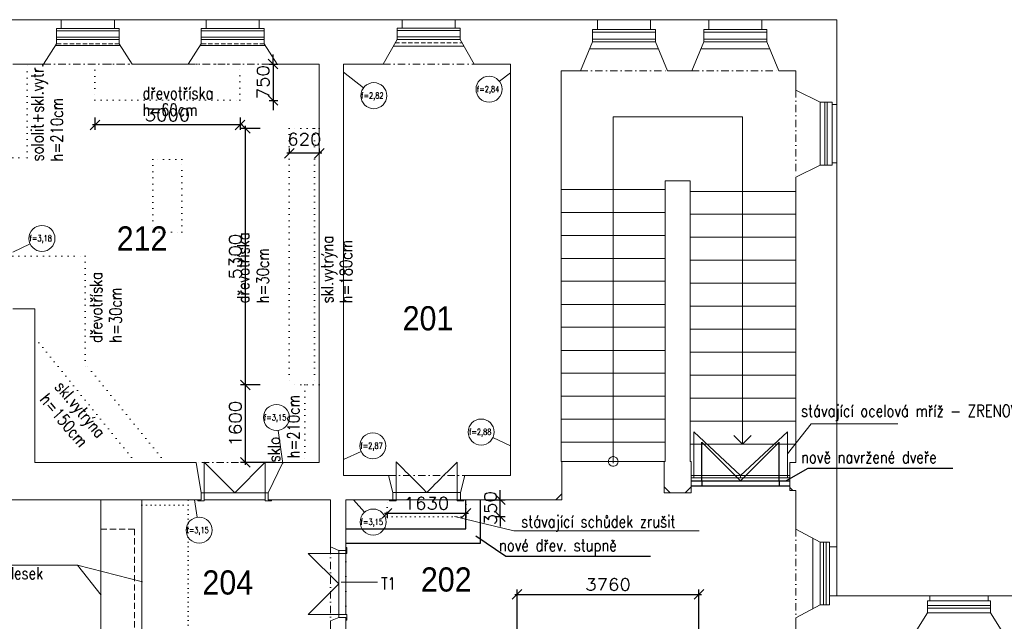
# Model space of a CAD drawing. Header units: millimetres. Extents: x 51292 to 288261, y 1680 to 40825.
# Tile 6 of 10: x 67641 to 87996, y 22314 to 34744. Entities that reach past the tile are written whole.
import ezdxf

# ---------------------------------------------------------------- set-up
doc = ezdxf.new("R2010")
doc.units = ezdxf.units.MM
for name, pattern in [('TEČKOVANÁ', [6.35, 0, -6.35]), ('ČERCHOVANÁ', [25.4, 12.7, -6.35, 0, -6.35]), ('ČÁRKOVANÁ', [19.05, 12.7, -6.35])]:
    doc.linetypes.add(name, pattern=pattern)
for name, color, linetype, lineweight in [('Bourání', 6, 'TEČKOVANÁ', 13), ('Koty', 1, 'Continuous', 13), ('Návrh', 1, 'Continuous', 30), ('Okna', 150, 'Continuous', 13), ('Tenká', 7, 'Continuous', 13), ('Text', 40, 'Continuous', 13), ('výšky fabionů', 84, 'Continuous', 13), ('Čerch', 140, 'ČERCHOVANÁ', 13)]:
    doc.layers.add(name, color=color, linetype=linetype, lineweight=lineweight)
doc.styles.add('ARIAL100', font='arial.ttf', dxfattribs={"width": 0.9})
doc.styles.add('ROMANS100', font='romans.shx', dxfattribs={"width": 0.8})
doc.styles.add('Tom1', font='romans.shx', dxfattribs={"width": 1.1})
doc.dimstyles.new('Tom1-100', dxfattribs={"dimtxt": 250, "dimasz": 200, "dimexe": 100, "dimexo": 600, "dimgap": 80, "dimtad": 1, "dimdec": 0, "dimrnd": 5, "dimzin": 1, "dimtxsty": 'Tom1', "dimblk": 'OBLIQUE', "dimcen": 0.09, "dimdle": 50, "dimadec": 0, "dimazin": 0, "dimtfac": 1, "dimtdec": 0, "dimtix": 1, "dimtmove": 2, "dimatfit": 1, "dimldrblk": 'OBLIQUE', "dimfxl": 0, "dimarcsym": 0})

# ---------------------------------------------------------------- blocks, each defined once
blk = doc.blocks.new('_Oblique')
at = {"color": 0, "linetype": 'ByBlock', "lineweight": -2}
blk.add_line((-0.5, -0.5), (0.5, 0.5), dxfattribs=at)
blk = doc.blocks.new('*D2')
at = {"layer": 'Defpoints', "color": 0, "transparency": 16777216}
for p in [(69196, 33322), (72196, 33322), (69196, 32571)]:
    blk.add_point(p, dxfattribs=at)
at = {"layer": 'Koty', "color": 0, "lineweight": -2, "transparency": 16777216}
for p, q in [((72246, 32571), (69146, 32571)), ((69196, 32722), (69196, 32471)), ((72196, 32722), (72196, 32471))]:
    blk.add_line(p, q, dxfattribs=at)
at = {"layer": 'Koty', "color": 0, "lineweight": -2, "transparency": 16777216, "xscale": 200, "yscale": 200, "zscale": 200, "rotation": 180}
blk.add_blockref('_Oblique', (69196, 32571), dxfattribs=at)
at = {"layer": 'Koty', "color": 0, "lineweight": -2, "transparency": 16777216, "xscale": 200, "yscale": 200, "zscale": 200}
blk.add_blockref('_Oblique', (72196, 32571), dxfattribs=at)
at = {"layer": 'Koty', "color": 0, "transparency": 16777216, "insert": (70696, 32776), "char_height": 250, "attachment_point": 5, "style": 'Tom1'}
blk.add_mtext('3000', dxfattribs=at)
blk = doc.blocks.new('*D3')
at = {"layer": 'Defpoints', "color": 0, "transparency": 16777216}
for p in [(72196, 33828), (72196, 33078), (72878, 33078)]:
    blk.add_point(p, dxfattribs=at)
at = {"layer": 'Koty', "color": 0, "lineweight": -2, "transparency": 16777216}
for p, q in [((72878, 33828), (72878, 34028)), ((72796, 33828), (72978, 33828)), ((72878, 33828), (72878, 33078)), ((72796, 33078), (72978, 33078)), ((72878, 33078), (72878, 32878))]:
    blk.add_line(p, q, dxfattribs=at)
at = {"layer": 'Koty', "color": 0, "lineweight": -2, "transparency": 16777216, "xscale": 200, "yscale": 200, "zscale": 200}
for p, rotation in [((72878, 33828), 270), ((72878, 33078), 90)]:
    blk.add_blockref('_Oblique', p, dxfattribs=dict(at, rotation=rotation))
at = {"layer": 'Koty', "color": 0, "transparency": 16777216, "insert": (72673, 33453), "char_height": 250, "attachment_point": 5, "rotation": 90, "style": 'Tom1'}
blk.add_mtext('750', dxfattribs=at)
blk = doc.blocks.new('*D4')
at = {"layer": 'Defpoints', "color": 0, "transparency": 16777216}
for p in [(73216, 32498), (72305, 27198), (73216, 27198)]:
    blk.add_point(p, dxfattribs=at)
at = {"layer": 'Koty', "color": 0, "lineweight": -2, "transparency": 16777216}
for p, q in [((72616, 32498), (72205, 32498)), ((72305, 32548), (72305, 27148)), ((72616, 27198), (72205, 27198))]:
    blk.add_line(p, q, dxfattribs=at)
at = {"layer": 'Koty', "color": 0, "lineweight": -2, "transparency": 16777216, "xscale": 200, "yscale": 200, "zscale": 200}
for p, rotation in [((72305, 32498), 90), ((72305, 27198), 270)]:
    blk.add_blockref('_Oblique', p, dxfattribs=dict(at, rotation=rotation))
at = {"layer": 'Koty', "color": 0, "transparency": 16777216, "insert": (72100, 29848), "char_height": 250, "attachment_point": 5, "rotation": 90, "style": 'Tom1'}
blk.add_mtext('5300', dxfattribs=at)
blk = doc.blocks.new('*D5')
at = {"layer": 'Defpoints', "color": 0, "transparency": 16777216}
for p in [(73216, 27198), (72305, 25598), (73536, 25598)]:
    blk.add_point(p, dxfattribs=at)
at = {"layer": 'Koty', "color": 0, "lineweight": -2, "transparency": 16777216}
for p, q in [((72616, 27198), (72205, 27198)), ((72305, 27248), (72305, 25548)), ((72936, 25598), (72205, 25598))]:
    blk.add_line(p, q, dxfattribs=at)
at = {"layer": 'Koty', "color": 0, "lineweight": -2, "transparency": 16777216, "xscale": 200, "yscale": 200, "zscale": 200}
for p, rotation in [((72305, 27198), 90), ((72305, 25598), 270)]:
    blk.add_blockref('_Oblique', p, dxfattribs=dict(at, rotation=rotation))
at = {"layer": 'Koty', "color": 0, "transparency": 16777216, "insert": (72100, 26398), "char_height": 250, "attachment_point": 5, "rotation": 90, "style": 'Tom1'}
blk.add_mtext('1600', dxfattribs=at)
blk = doc.blocks.new('*D6')
at = {"layer": 'Defpoints', "color": 0, "transparency": 16777216}
for p in [(73216, 31985), (73216, 31494), (73836, 31494)]:
    blk.add_point(p, dxfattribs=at)
at = {"layer": 'Koty', "color": 0, "lineweight": -2, "transparency": 16777216}
for p, q in [((73886, 31985), (73166, 31985)), ((73216, 31985), (73216, 32085)), ((73836, 31985), (73836, 32085))]:
    blk.add_line(p, q, dxfattribs=at)
at = {"layer": 'Koty', "color": 0, "lineweight": -2, "transparency": 16777216, "xscale": 200, "yscale": 200, "zscale": 200, "rotation": 180}
blk.add_blockref('_Oblique', (73216, 31985), dxfattribs=at)
at = {"layer": 'Koty', "color": 0, "lineweight": -2, "transparency": 16777216, "xscale": 200, "yscale": 200, "zscale": 200}
blk.add_blockref('_Oblique', (73836, 31985), dxfattribs=at)
at = {"layer": 'Koty', "color": 0, "transparency": 16777216, "insert": (73526, 32274), "char_height": 250, "attachment_point": 5, "style": 'Tom1'}
blk.add_mtext('620', dxfattribs=at)
blk = doc.blocks.new('*D59')
at = {"layer": 'Defpoints', "color": 0, "transparency": 16777216}
for p in [(81684, 22869), (77924, 20306), (81684, 20306)]:
    blk.add_point(p, dxfattribs=at)
at = {"layer": 'Koty', "color": 0, "lineweight": -2, "transparency": 16777216}
for p, q in [((77874, 22869), (81734, 22869)), ((77924, 22069), (77924, 22969)), ((81684, 22069), (81684, 22969))]:
    blk.add_line(p, q, dxfattribs=at)
at = {"layer": 'Koty', "color": 0, "lineweight": -2, "transparency": 16777216, "xscale": 200, "yscale": 200, "zscale": 200, "rotation": 180}
blk.add_blockref('_Oblique', (77924, 22869), dxfattribs=at)
at = {"layer": 'Koty', "color": 0, "lineweight": -2, "transparency": 16777216, "xscale": 200, "yscale": 200, "zscale": 200}
blk.add_blockref('_Oblique', (81684, 22869), dxfattribs=at)
at = {"layer": 'Koty', "color": 0, "transparency": 16777216, "insert": (79804, 23074), "char_height": 250, "attachment_point": 5, "style": 'Tom1'}
blk.add_mtext('3760', dxfattribs=at)
blk = doc.blocks.new('*D67')
at = {"layer": 'Defpoints', "color": 0, "transparency": 16777216}
for p in [(75236, 24826), (76866, 24826), (76866, 24546)]:
    blk.add_point(p, dxfattribs=at)
at = {"layer": 'Koty', "color": 0, "lineweight": -2, "transparency": 16777216}
for p, q in [((75186, 24546), (76916, 24546)), ((75236, 24546), (75236, 24446)), ((76866, 24546), (76866, 24446))]:
    blk.add_line(p, q, dxfattribs=at)
at = {"layer": 'Koty', "color": 0, "lineweight": -2, "transparency": 16777216, "xscale": 200, "yscale": 200, "zscale": 200, "rotation": 180}
blk.add_blockref('_Oblique', (75236, 24546), dxfattribs=at)
at = {"layer": 'Koty', "color": 0, "lineweight": -2, "transparency": 16777216, "xscale": 200, "yscale": 200, "zscale": 200}
blk.add_blockref('_Oblique', (76866, 24546), dxfattribs=at)
at = {"layer": 'Koty', "color": 0, "transparency": 16777216, "insert": (76051, 24751), "char_height": 250, "attachment_point": 5, "style": 'Tom1'}
blk.add_mtext('1630', dxfattribs=at)
blk = doc.blocks.new('*D68')
at = {"layer": 'Defpoints', "color": 0, "transparency": 16777216}
for p in [(76866, 24826), (77577, 24826), (76866, 24476)]:
    blk.add_point(p, dxfattribs=at)
at = {"layer": 'Koty', "color": 0, "lineweight": -2, "transparency": 16777216}
for p, q in [((77577, 24826), (77577, 25026)), ((77466, 24826), (77677, 24826)), ((77577, 24476), (77577, 24826)), ((77466, 24476), (77677, 24476)), ((77577, 24476), (77577, 24276))]:
    blk.add_line(p, q, dxfattribs=at)
at = {"layer": 'Koty', "color": 0, "lineweight": -2, "transparency": 16777216, "xscale": 200, "yscale": 200, "zscale": 200}
for p, rotation in [((77577, 24826), 270), ((77577, 24476), 90)]:
    blk.add_blockref('_Oblique', p, dxfattribs=dict(at, rotation=rotation))
at = {"layer": 'Koty', "color": 0, "transparency": 16777216, "insert": (77372, 24651), "char_height": 250, "attachment_point": 5, "rotation": 90, "style": 'Tom1'}
blk.add_mtext('350', dxfattribs=at)

msp = doc.modelspace()

# ---------------------------------------------------------------- linework, layer by layer
at = {"layer": 'Bourání', "ltscale": 20}
for p, q in [((67797, 31887.3), (67797, 33887.3)), ((69195.6, 33828.3), (69195.6, 33078.3)), ((72195.6, 33828.3), (69195.6, 33828.3)), ((72195.6, 33078.3), (72195.6, 33828.3)), ((69195.6, 33078.3), (72195.6, 33078.3)), ((73215.6, 32498.3), (73215.6, 27198.3)), ((73835.6, 32498.3), (73215.6, 32498.3)), ((73735.6, 32498.3), (73735.6, 27198.3)), ((67497, 31887.3), (67797, 31887.3)), ((67497, 29860.6), (68997, 29860.6)), ((68997, 29860.6), (68997, 27560.6)), ((70033.9, 25598.3), (67897.1, 28242.9)), ((70646.6, 25598.3), (68997, 27639.8)), ((73835.6, 27198.3), (73215.6, 27198.3)), ((73535.6, 27198.3), (73535.6, 25598.3))]:
    msp.add_line(p, q, dxfattribs=at)
at = {"layer": 'Bourání', "ltscale": 15}
for p, q in [((71125.8, 24711), (71125.8, 21542.3)), ((75236, 24475.6), (75236, 24825.6)), ((76866, 24825.6), (76866, 24475.6)), ((76866, 24475.6), (75236, 24475.6))]:
    msp.add_line(p, q, dxfattribs=at)
at = {"layer": 'Bourání', "ltscale": 20}
msp.add_lwpolyline([(70395.6, 30357.2), (70995.6, 30357.2), (70995.6, 31857.2), (70395.6, 31857.2)], close=True, dxfattribs=at)
at = {"layer": 'Bourání', "ltscale": 15}
msp.add_lwpolyline([(71125.8, 24820.6), (70165.9, 24820.6), (70165.9, 24711), (71125.8, 24711)], close=True, dxfattribs=at)
at = {"layer": 'Návrh', "lineweight": 13}
for p, q in [((84003.7, 26396.4), (83514.5, 25775.6)), ((85791.5, 26396.4), (84003.7, 26396.4)), ((81574.5, 25325.6), (81574.5, 26225.6)), ((81574.5, 26225.6), (82544.5, 25325.6)), ((83514.5, 26225.6), (82544.5, 25325.6)), ((83514.5, 25325.6), (83514.5, 26225.6)), ((81524.5, 25325.6), (83564.5, 25325.6)), ((81524.5, 25275.6), (83564.5, 25275.6)), ((82544.5, 25325.6), (82544.5, 25275.6)), ((77860, 24182.1), (76630.5, 24480.7)), ((81689.4, 24182.1), (77860, 24182.1)), ((68837.7, 23475.8), (64824.6, 23475.8)), ((68837.7, 23475.8), (69326.9, 22855)), ((68837.7, 23475.8), (70177.4, 23128.8))]:
    msp.add_line(p, q, dxfattribs=at)
at = {"layer": 'Návrh'}
for p, q in [((81744.9, 25214.9), (81744.9, 26014.9)), ((81744.9, 26014.9), (82544.5, 25214.9)), ((83344.1, 26014.9), (82544.5, 25214.9)), ((83344.1, 25214.9), (83344.1, 26014.9)), ((83937.1, 25473.6), (83484.5, 25214.9)), ((86929.8, 25473.6), (83937.1, 25473.6)), ((81524.5, 25214.9), (83564.5, 25214.6)), ((81524.5, 25113.4), (83564.5, 25113.4)), ((81744.9, 25214.9), (81744.9, 25114.9)), ((83344.1, 25214.9), (83344.1, 25114.9)), ((76866, 24225.6), (76866, 24825.6)), ((77166, 23925.6), (77166, 24825.6)), ((74386, 24225.6), (76866, 24225.6)), ((77692.3, 23652.5), (77068.3, 24072.3)), ((74386, 23925.6), (77166, 23925.6)), ((80684.9, 23652.5), (77692.3, 23652.5))]:
    msp.add_line(p, q, dxfattribs=at)
at = {"layer": 'Návrh', "lineweight": 13}
for points in [[(81574.5, 25325.6), (81524.5, 25325.6), (81524.5, 25275.6), (81574.5, 25275.6)], [(83564.5, 25325.6), (83514.5, 25325.6), (83514.5, 25275.6), (83564.5, 25275.6)]]:
    msp.add_lwpolyline(points, close=True, dxfattribs=at)
at = {"layer": 'Okna'}
for p, q in [((69600.4, 34744.3), (68499.8, 34744.3)), ((72595.4, 34744.3), (71494.8, 34744.3)), ((76645.2, 34744.3), (75546.7, 34744.3)), ((82986, 34744.3), (81885.3, 34744.3)), ((75365.7, 34198.3), (76824.7, 34198.3)), ((79485, 34339.5), (80784.7, 34339.5)), ((79485, 34289.5), (80784.7, 34289.5)), ((81785.8, 34339.5), (83085.5, 34339.5)), ((81785.8, 34289.5), (83085.5, 34289.5)), ((84435.9, 32989.8), (84435.9, 31789.7)), ((71455.8, 24970.6), (71455.8, 25600.6)), ((71455.8, 25600.6), (72085.8, 24970.6)), ((72715.8, 25600.6), (72085.8, 24970.6)), ((72715.8, 24970.6), (72715.8, 25600.6)), ((84535.4, 23850.9), (84535.4, 22836.6)), ((74236, 23085.6), (73606, 23715.6)), ((74236, 23085.6), (73606, 22455.6)), ((74286.5, 23120.9), (75036, 23120.9))]:
    msp.add_line(p, q, dxfattribs=at)
for points in [[(71455.8, 24970.6), (71455.8, 24820.6), (71455.8, 24800.6), (71325.8, 24800.6), (71325.8, 24820.6), (71390.8, 24820.6), (71390.8, 24970.6), (71455.8, 24970.6), (71455.8, 24970.6)], [(72715.8, 24970.6), (72715.8, 24820.6), (72715.8, 24800.6), (72845.8, 24800.6), (72845.8, 24820.6), (72780.8, 24820.6), (72780.8, 24970.6), (72715.8, 24970.6), (72715.8, 24970.6)], [(75356, 24975.6), (75426, 24975.8), (75426, 24805.6), (75286, 24805.6), (75286, 24825.6), (75350.8, 24825.6), (75356, 24825.6), (75356, 24975.6), (75426, 24975.6), (75426, 24805.6)], [(76756, 24975.6), (76686, 24975.8), (76686, 24805.6), (76826, 24805.6), (76826, 24825.6), (76761.2, 24825.6), (76756, 24825.6), (76756, 24975.6), (76686, 24975.6), (76686, 24805.6)], [(74236, 23715.6), (74386, 23715.6), (74406, 23715.6), (74406, 23835.6), (74386, 23835.6), (74386, 23775.6), (74236, 23775.6), (74236, 23715.6), (74406, 23715.6)], [(74236, 22455.6), (74386, 22455.6), (74406, 22455.6), (74406, 22335.6), (74386, 22335.6), (74386, 22395.6), (74236, 22395.6), (74236, 22455.6), (74406, 22455.6)]]:
    msp.add_lwpolyline(points, dxfattribs=at)
for points in [[(80685.2, 34744.3), (80685.2, 34744.3), (79586.6, 34744.3), (79586.6, 34744.3)], [(69699.9, 34564.3), (69699.9, 34564.3), (68400.3, 34564.3), (68400.3, 34564.3)], [(69699.9, 34514.3), (69699.9, 34514.3), (68400.3, 34514.3), (68400.3, 34514.3)], [(72694.9, 34564.3), (72694.9, 34564.3), (71395.3, 34564.3), (71395.3, 34564.3)], [(72694.9, 34514.3), (72694.9, 34514.3), (71395.3, 34514.3), (71395.3, 34514.3)], [(76744.7, 34568.3), (76744.7, 34568.3), (75445.1, 34568.3), (75445.1, 34568.3)], [(76744.7, 34568.3), (76744.7, 34568.3), (75445.1, 34568.3), (75445.1, 34568.3)], [(76744.7, 34518.3), (76744.7, 34518.3), (75445.1, 34518.3), (75445.1, 34518.3)], [(80784.7, 34539.2), (80784.7, 34539.2), (79485, 34539.2), (79485, 34539.2)], [(80784.7, 34489.2), (80784.7, 34489.2), (79485, 34489.2), (79485, 34489.2)], [(83085.5, 34539.2), (83085.5, 34539.2), (81785.8, 34539.2), (81785.8, 34539.2)], [(83085.5, 34489.2), (83085.5, 34489.2), (81785.8, 34489.2), (81785.8, 34489.2)], [(69725.7, 34208.3), (69725.7, 34208.3), (68374.6, 34208.3), (68374.6, 34208.3)], [(69699.9, 34384.3), (69699.9, 34384.3), (68400.3, 34384.3), (68400.3, 34384.3)], [(69699.9, 34334.3), (69699.9, 34334.3), (68400.3, 34334.3), (68400.3, 34334.3)], [(72720.7, 34208.3), (72720.7, 34208.3), (71369.6, 34208.3), (71369.6, 34208.3)], [(72694.9, 34384.3), (72694.9, 34384.3), (71395.3, 34384.3), (71395.3, 34384.3)], [(72694.9, 34334.3), (72694.9, 34334.3), (71395.3, 34334.3), (71395.3, 34334.3)], [(76744.7, 34388.3), (76744.7, 34388.3), (75445.1, 34388.3), (75445.1, 34388.3)], [(76744.7, 34338.3), (76744.7, 34338.3), (75445.1, 34338.3), (75445.1, 34338.3)], [(80784.7, 34339.5), (80784.7, 34339.5), (79485, 34339.5), (79485, 34339.5)], [(80784.7, 34289.5), (80784.7, 34289.5), (79485, 34289.5), (79485, 34289.5)], [(81785.8, 34339.5), (81785.8, 34339.5), (83085.5, 34339.5), (83085.5, 34339.5)], [(81785.8, 34289.5), (81785.8, 34289.5), (83085.5, 34289.5), (83085.5, 34289.5)], [(80848.2, 34139.2), (80848.2, 34139.2), (79423.6, 34139.2), (79423.6, 34139.2)], [(83149, 34139.2), (83149, 34139.2), (81722.3, 34139.2), (81722.3, 34139.2)], [(84186.1, 31738.9), (84186.1, 31738.9), (84186.1, 33038.5), (84186.1, 33038.5)], [(84285.6, 31738.9), (84285.6, 31738.9), (84285.6, 33038.5), (84285.6, 33038.5)], [(84336.4, 31738.9), (84336.4, 31738.9), (84336.4, 33038.5), (84336.4, 33038.5)], [(84435.9, 31738.9), (84435.9, 31738.9), (84435.9, 33038.5), (84435.9, 33038.5)], [(75426.5, 24975.8), (75426.5, 24975.8), (75426.5, 25394.6), (75426.5, 25606)], [(76056.5, 24975.6), (76056.5, 24975.6), (75534.5, 25498), (75426.5, 25606)], [(76056.5, 24975.6), (76056.5, 24975.6), (76576.6, 25495.3), (76686.5, 25605.2)], [(76686.5, 24975.8), (76686.5, 24975.8), (76686.5, 25494.7), (76686.5, 25605.2)], [(71455.8, 24970.6), (71455.8, 24970.6), (72715.8, 24970.6), (72715.8, 24970.6)], [(76686, 24975.8), (76686, 24975.8), (75426, 24975.8), (75426, 24975.8)], [(71455.8, 24820.6), (71455.8, 24820.6), (72715.8, 24820.6), (72715.8, 24820.6)], [(76826, 24825.6), (76826, 24825.6), (75286.9, 24825.6), (75286.9, 24825.6)], [(84035.9, 22576.7), (84035.9, 22576.7), (84035.9, 24026.6), (84035.9, 24026.6)], [(84186.2, 22650.8), (84186.2, 22650.8), (84186.1, 23950.4), (84186.1, 23950.4)], [(84260.2, 22650.8), (84260.2, 22650.8), (84260.2, 23950.4), (84260.2, 23950.4)], [(84311, 22650.8), (84311, 22650.8), (84311, 23950.4), (84311, 23950.4)], [(84385.1, 22650.8), (84385.1, 22650.8), (84385.1, 23950.4), (84385.1, 23950.4)], [(74236, 23715.6), (74236, 23715.6), (73606, 23715.6), (73606, 23715.6)], [(74236, 23755.7), (74236, 23755.7), (74236, 22456.1), (74236, 22456.1)], [(74386, 23715.6), (74386, 23715.6), (74386, 22456.1), (74386, 22456.1)], [(87659.6, 22836.6), (87227.4, 22836.6), (86823.7, 22836.6), (86459.5, 22836.6)], [(87710.4, 22737.1), (87710.4, 22737.1), (86410.8, 22737.1), (86410.8, 22737.1)], [(87710.4, 22637.7), (87710.4, 22637.7), (86410.8, 22637.7), (86410.8, 22637.7)], [(74236, 22455.6), (74236, 22455.6), (73606, 22455.6), (73606, 22455.6)], [(87710.4, 22586.9), (87710.4, 22586.9), (86410.8, 22586.9), (86410.8, 22586.9)], [(86410.8, 22487.4), (86410.8, 22487.4), (87710.4, 22487.4), (87710.4, 22487.4)]]:
    msp.add_open_spline(points, degree=3, dxfattribs=at)
at = {"layer": 'Tenká'}
for p, q in [((68499.8, 34744.3), (65870.7, 34744.3)), ((68499.8, 34744.3), (68499.8, 34564.3)), ((68499.8, 34663.7), (68499.8, 34564.3)), ((71494.8, 34744.3), (69600.4, 34744.3)), ((69600.4, 34744.3), (69600.5, 34568.3)), ((69600.5, 34564.3), (69600.5, 34663.7)), ((71494.8, 34744.3), (71494.8, 34564.3)), ((71494.8, 34663.7), (71494.8, 34564.3)), ((75445.1, 34744.3), (72595.4, 34744.3)), ((72595.4, 34744.3), (72595.4, 34568.3)), ((72595.4, 34564.3), (72595.4, 34663.7)), ((75546.7, 34744.3), (75445.1, 34744.3)), ((75546.7, 34744.3), (75546.7, 34568.3)), ((79586.6, 34744.3), (76645.2, 34744.3)), ((76744.7, 34744.3), (76645.2, 34744.3)), ((76645.2, 34568.3), (76645.2, 34744.3)), ((79586.6, 34744.3), (79586.6, 34539.2)), ((80685.2, 34539.2), (80685.2, 34744.3)), ((81885.3, 34744.3), (80685.2, 34744.3)), ((81885.3, 34744.3), (81885.3, 34539.2)), ((84535.4, 34744.3), (82986, 34744.3)), ((82986, 34539.2), (82986, 34744.3)), ((84535.4, 32989.8), (84535.4, 34744.3)), ((68499.8, 34564.3), (68400.3, 34564.3)), ((68400.3, 34564.3), (68400.3, 34248.3)), ((69699.9, 34564.3), (69600.5, 34564.3)), ((69699.9, 34248.3), (69699.9, 34564.3)), ((71494.8, 34564.3), (71395.3, 34564.3)), ((71395.3, 34564.3), (71395.3, 34248.3)), ((72694.9, 34564.3), (72595.4, 34564.3)), ((72694.9, 34248.3), (72694.9, 34564.3)), ((75445.1, 34568.3), (75445.1, 34338.3)), ((75445.1, 34568.3), (75546.7, 34568.3)), ((76645.2, 34568.3), (76744.7, 34568.3)), ((76744.7, 34338.3), (76744.7, 34568.3)), ((79586.6, 34539.2), (79485, 34539.2)), ((79485, 34539.2), (79485, 34289.5)), ((80784.7, 34539.2), (80685.2, 34539.2)), ((80784.7, 34289.5), (80784.7, 34539.2)), ((81885.3, 34539.2), (81785.8, 34539.2)), ((81785.8, 34539.2), (81785.8, 34289.5)), ((83085.5, 34539.2), (82986, 34539.2)), ((83085.5, 34289.5), (83085.5, 34539.2)), ((68400.3, 34248.3), (68135.1, 33828.3)), ((69965.1, 33828.3), (69699.9, 34248.3)), ((71395.3, 34248.3), (71125.1, 33828.3)), ((72965.1, 33828.3), (72694.9, 34248.3)), ((75156, 33828.3), (75445.1, 34338.3)), ((76744.7, 34338.3), (77036, 33828.3)), ((79235.3, 33688.3), (79485, 34289.5)), ((80784.7, 34289.5), (81036.5, 33688.3)), ((81536.1, 33688.3), (81785.8, 34289.5)), ((83085.5, 34289.5), (83335.2, 33688.3)), ((67497, 33828.3), (68135.1, 33828.3)), ((69965.1, 33828.3), (71125.1, 33828.3)), ((72965.1, 33828.3), (73495.6, 33828.3)), ((72965.1, 33828.3), (73835.6, 33828.3)), ((73835.6, 33828.3), (73835.6, 25598.3)), ((74336, 25325.6), (74336, 33828.4)), ((74336, 33828.3), (75156, 33828.3)), ((77036, 33828.3), (77786, 33828.3)), ((77786, 33828.3), (77786, 25325.6)), ((78835.2, 25615.6), (78835.2, 33688.3)), ((78835.2, 33688.3), (79235.3, 33688.3)), ((81036.5, 33688.3), (81536.1, 33688.3)), ((83335.2, 33688.3), (83684.5, 33688.3)), ((83684.5, 33688.3), (83684.5, 33288.3)), ((83684.5, 33288.3), (84186.1, 33038.5)), ((84186.1, 33038.5), (84435.9, 33038.5)), ((84435.9, 33038.5), (84435.9, 32989.8)), ((84535.4, 32989.8), (84435.9, 32989.8)), ((84435.9, 31789.7), (84435.9, 31738.9)), ((84535.4, 31789.7), (84435.9, 31789.7)), ((84535.4, 23850.9), (84535.4, 31789.7)), ((84186.1, 31738.9), (83684.5, 31489.1)), ((84435.9, 31738.9), (84186.1, 31738.9)), ((83684.5, 31489.1), (83684.5, 25595.6)), ((67497, 28768.3), (67957, 28768.3)), ((67957, 25598.3), (67957, 28768.3)), ((71290.8, 25598.3), (67957, 25598.3)), ((71290.8, 25598.3), (71390.8, 24970.6)), ((73080.8, 25598.3), (72780.8, 24970.6)), ((73835.6, 25598.3), (73080.8, 25598.3)), ((78835.2, 25615.6), (78850.2, 25615.6)), ((78850.2, 24825.6), (78850.2, 25615.6)), ((80964.5, 24965.6), (80964.5, 25615.6)), ((80964.5, 25615.6), (80985.7, 25615.6)), ((81503.3, 25615.6), (81524.5, 25615.6)), ((81524.5, 24965.6), (81524.5, 25615.6)), ((83564.5, 25015.6), (83564.5, 25595.6)), ((83564.5, 25595.6), (83684.5, 25595.6)), ((75266, 25325.6), (74336, 25325.6)), ((75356, 24975.6), (75266, 25325.6)), ((76846, 25325.6), (76755.5, 24975.6)), ((77786, 25325.6), (76846, 25325.6)), ((80964.5, 25090.6), (81089.5, 24965.6)), ((81524.5, 25090.6), (81399.5, 24965.6)), ((83564.5, 25075.6), (83624.5, 25015.6)), ((75356, 24825.6), (75356, 24975.6)), ((76756, 24975.7), (76756, 24825.5)), ((78850.2, 24950.6), (78725.2, 24825.6)), ((83564.5, 25015.6), (83684.5, 25015.6)), ((83684.5, 25015.6), (83684.5, 24215.6)), ((66095.6, 24820.6), (70165.9, 24820.6)), ((70165.9, 21419.1), (70165.9, 24820.6)), ((70165.9, 24820.6), (71390.8, 24820.6)), ((72780.8, 24820.6), (74065.8, 24820.6)), ((74065.8, 24820.6), (74065.8, 23850.6)), ((74386, 23770.7), (74386, 24825.6)), ((74386, 24825.6), (75350.8, 24825.6)), ((76756, 24825.6), (78850.2, 24825.6)), ((69315.4, 24220.3), (69315.4, 22019.4)), ((83684.5, 24215.6), (84186.1, 23950.4)), ((74065.8, 23850.6), (74236, 23775.6)), ((84186.1, 23950.4), (84385.1, 23950.4)), ((84385.1, 23950.4), (84385.1, 23850.9)), ((84385.1, 23850.9), (84535.4, 23850.9)), ((84385.1, 22650.8), (84385.1, 22836.6)), ((84385.1, 22836.6), (84535.4, 22836.6)), ((86459.5, 22836.6), (84535.4, 22836.6)), ((86059.4, 22836.6), (84614.5, 22836.6)), ((86459.5, 22836.6), (86459.5, 22737.1)), ((87659.6, 22737.1), (87659.6, 22836.6)), ((87659.6, 22836.6), (93110, 22836.6)), ((83684.5, 22385.6), (84186.2, 22650.8)), ((84186.2, 22650.8), (84385.1, 22650.8)), ((86459.5, 22737.1), (86410.8, 22737.1)), ((86410.8, 22737.1), (86410.8, 22487.4)), ((87710.4, 22737.1), (87659.6, 22737.1)), ((87710.4, 22487.4), (87710.4, 22737.1)), ((74236, 22395.6), (74065.9, 22320.6)), ((74386, 20305.6), (74386, 22395.6)), ((86410.8, 22487.4), (86186.8, 22136.6)), ((87933, 22136.6), (87710.4, 22487.4)), ((74065.9, 22320.6), (74065.9, 21419.1)), ((83684.5, 21755.6), (83684.5, 22385.6))]:
    msp.add_line(p, q, dxfattribs=at)
at = {"layer": 'Tenká', "linetype": 'ČÁRKOVANÁ', "ltscale": 7}
msp.add_line((75405.4, 34268.3), (76784.7, 34268.3), dxfattribs=at)
at = {"layer": 'Tenká', "linetype": 'ČÁRKOVANÁ', "ltscale": 10}
for p, q in [((69315.4, 24220.3), (70015.6, 24220.3)), ((70015.6, 24220.3), (70015.6, 22019.4))]:
    msp.add_line(p, q, dxfattribs=at)
at = {"layer": 'Tenká'}
for points in [[(84535.4, 34638.7), (84535.4, 34638.7), (84535.4, 33989.2), (84535.4, 32989.8)], [(84535.4, 32989.8), (84535.4, 29988.2), (84535.4, 26214.8), (84535.4, 24369.7)], [(79910.5, 25578.3), (79910.5, 25578.3), (79910.5, 32740.1), (79910.5, 32740.1)], [(82585.9, 32740.1), (82585.9, 32740.1), (79910.5, 32740.1), (79910.5, 32740.1)], [(82585.9, 32740.1), (82585.9, 32740.1), (82584.9, 25975.6), (82584.9, 25975.6)], [(80985.7, 31415), (80985.7, 31415), (80985.7, 25615.6), (80985.7, 25615.6)], [(81503.3, 31415), (81503.3, 31415), (80985.7, 31415), (80985.7, 31415)], [(81503.3, 25615.6), (81503.3, 25615.6), (81503.3, 31415), (81503.3, 31415)], [(78835.2, 31235.4), (78835.2, 31235.4), (80985.7, 31235.4), (80985.7, 31235.4)], [(78835.2, 31235.4), (78835.2, 31235.4), (80985.7, 31235.4), (80985.7, 31235.4)], [(81503.3, 31197.3), (81503.3, 31197.3), (83675, 31197.3), (83675, 31197.3)], [(81503.3, 31197.3), (81503.3, 31197.3), (83675, 31197.3), (83675, 31197.3)], [(78835.2, 30761.3), (78835.2, 30761.3), (80985.7, 30761.3), (80985.7, 30761.3)], [(81503.3, 30723.2), (81503.3, 30723.2), (83675, 30723.2), (83675, 30723.2)], [(78835.2, 30287.2), (78835.2, 30287.2), (80985.7, 30287.2), (80985.7, 30287.2)], [(81503.3, 30249.1), (81503.3, 30249.1), (83675, 30249.1), (83675, 30249.1)], [(78835.2, 29813.1), (78835.2, 29813.1), (80985.7, 29813.1), (80985.7, 29813.1)], [(81503.3, 29775), (81503.3, 29775), (83675, 29775), (83675, 29775)], [(78835.2, 29339), (78835.2, 29339), (80985.7, 29339), (80985.7, 29339)], [(81503.3, 29300.9), (81503.3, 29300.9), (83675, 29300.9), (83675, 29300.9)], [(78835.2, 28862.7), (78835.2, 28862.7), (80985.7, 28862.7), (80985.7, 28862.7)], [(81503.3, 28824.6), (81503.3, 28824.6), (83675, 28824.6), (83675, 28824.6)], [(78835.2, 28388.6), (78835.2, 28388.6), (80985.7, 28388.6), (80985.7, 28388.6)], [(81503.3, 28350.5), (81503.3, 28350.5), (83675, 28350.5), (83675, 28350.5)], [(78835.2, 27912.3), (78835.2, 27912.3), (80985.7, 27912.3), (80985.7, 27912.3)], [(81503.3, 27874.2), (81503.3, 27874.2), (83675, 27874.2), (83675, 27874.2)], [(78835.2, 27438.2), (78835.2, 27438.2), (80985.7, 27438.2), (80985.7, 27438.2)], [(81503.3, 27400.1), (81503.3, 27400.1), (83675, 27400.1), (83675, 27400.1)], [(78835.2, 26964.1), (78835.2, 26964.1), (80985.7, 26964.1), (80985.7, 26964.1)], [(81503.3, 26926), (81503.3, 26926), (83675, 26926), (83675, 26926)], [(78835.2, 26487.8), (78835.2, 26487.8), (80985.7, 26487.8), (80985.7, 26487.8)], [(81503.3, 26449.7), (81503.3, 26449.7), (83675, 26449.7), (83675, 26449.7)], [(82584.9, 25975.6), (82584.9, 25975.6), (82407.1, 26153.4), (82407.1, 26153.4)], [(82584.9, 25975.6), (82584.9, 25975.6), (82760.6, 26153.4), (82760.6, 26153.4)], [(78835.2, 26013.7), (78835.2, 26013.7), (80985.7, 26013.7), (80985.7, 26013.7)], [(81503.3, 25975.6), (81503.3, 25975.6), (83675, 25975.6), (83675, 25975.6)], [(79997.3, 25666.4), (79947.9, 25744.1), (79842, 25728), (79813.1, 25643.1)], [(80007.8, 25643.1), (80007.8, 25643.1), (79997.3, 25666.4), (79997.3, 25666.4)], [(78835.2, 25615.6), (78835.2, 25615.6), (80985.7, 25615.6), (80985.7, 25615.6)], [(79813.1, 25643.1), (79813.1, 25643.1), (79811, 25615.6), (79811, 25615.6)], [(79811, 25615.6), (79811, 25615.6), (79813.1, 25590.2), (79813.1, 25590.2)], [(79813.1, 25590.2), (79841, 25502.8), (79952.2, 25490.3), (79997.3, 25566.9)], [(79997.3, 25566.9), (79997.3, 25566.9), (80007.8, 25590.2), (80007.8, 25590.2)], [(80010, 25615.6), (80010, 25615.6), (80007.8, 25643.1), (80007.8, 25643.1)], [(80007.8, 25590.2), (80007.8, 25590.2), (80010, 25615.6), (80010, 25615.6)], [(81524.5, 24965.6), (81524.5, 24965.6), (80964.5, 24965.6), (80964.5, 24965.6)], [(69315.4, 24220.3), (69315.4, 24577), (69315.4, 24820.6), (69315.4, 24820.6)], [(69315.4, 24220.3), (69315.4, 24577), (69315.4, 24820.6), (69315.4, 24820.6)]]:
    msp.add_open_spline(points, degree=3, dxfattribs=at)
at = {"layer": 'Tenká', "linetype": 'ČÁRKOVANÁ', "ltscale": 7}
for points in [[(69699.9, 34248.3), (69699.9, 34248.3), (68400.3, 34248.3), (68400.3, 34248.3)], [(72694.9, 34248.3), (72694.9, 34248.3), (71395.3, 34248.3), (71395.3, 34248.3)]]:
    msp.add_open_spline(points, degree=3, dxfattribs=at)
at = {"layer": 'výšky fabionů'}
for p, q in [((74749.8, 33339.3), (74336, 33659.8)), ((77557.2, 33472.2), (77786, 33649.4)), ((67858.5, 30110.8), (67497, 29941.3)), ((72986.6, 26258.3), (73084.4, 25573.6)), ((77424.5, 26110.1), (77786, 25940.6)), ((74697.4, 25825.1), (74336, 25655.6)), ((75356, 24975.6), (75356, 24825.6)), ((76756, 24975.6), (76756, 24825.6)), ((71309.9, 24462.8), (71255.7, 24820.6)), ((74769.4, 24566.7), (74541.2, 24825.6)), ((75286.9, 24825.6), (75286.9, 24805.6)), ((75286.9, 24805.6), (75426, 24805.6)), ((75426, 24805.6), (75426, 24825.6)), ((76686, 24805.6), (76686, 24825.6)), ((76826, 24805.6), (76686, 24805.6)), ((76826, 24825.6), (76826, 24805.6))]:
    msp.add_line(p, q, dxfattribs=at)
for centre in [(74962.5, 33174.6), (77344.5, 33307.5), (68102, 30225), (72948.6, 26524.6), (77180.9, 26224.4), (74941, 25939.4), (74947.2, 24364.8), (71350.2, 24196.8)]:
    msp.add_circle(centre, 269, dxfattribs=at)
at = {"layer": 'Čerch', "ltscale": 12}
for p, q in [((68135.1, 33828.3), (69965.1, 33828.3)), ((71125.1, 33828.3), (72965.1, 33828.3)), ((75156, 33828.3), (77036, 33828.3)), ((79235.3, 33688.3), (81036.5, 33688.3)), ((81536.1, 33688.3), (83335.2, 33688.3)), ((83684.5, 33288.3), (83684.5, 31510.3)), ((73080.8, 25598.3), (71290.8, 25598.3)), ((75266, 25325.6), (76846, 25325.6)), ((83684.5, 24215.6), (83684.5, 22385.6)), ((74065.8, 23850.6), (74065.9, 22320.6)), ((74386, 23770.7), (74386, 22471.1))]:
    msp.add_line(p, q, dxfattribs=at)

# ---------------------------------------------------------------- texts
at = {"layer": 'Návrh', "style": 'ROMANS100', "width": 0.8}
for s, p in [('nově navržené dveře', (83794.4, 25581.1)), ('nové dřev. stupně', (77549.5, 23760))]:
    msp.add_text(s, height=250, dxfattribs=at).set_placement(p)
at = {"layer": 'Text', "style": 'ROMANS100', "width": 0.8}
for s, rotation, p in [('sololit+skl.vytr.', 90, (68130.9, 31817.9)), ('h=210cm', 90, (68535.6, 31817.9)), ('dřevotříska', 90, (72388.1, 28885.3)), ('skl.vytrýna', 90, (74122.2, 28885.3)), ('h=180cm', 90, (74512.4, 28885.3)), ('dřevotříska', 90, (69344.7, 28069.9)), ('h=30cm', 90, (72792.8, 28885.3)), ('h=30cm', 90, (69749.5, 28069.9)), ('skl.vytrýna', 309.98288, (68352.9, 27148.1)), ('h=150cm', 309.98288, (68042.7, 26888)), ('h=210cm', 90, (73426.3, 25681.4)), ('sklo', 90, (73021.5, 25602.1))]:
    msp.add_text(s, height=250, rotation=rotation, dxfattribs=at).set_placement(p)
at = {"layer": 'Text'}
for s, height, style, width, p in [('dřevotříska', 250, 'ROMANS100', 0.8, (70178.9, 33104.3)), ('h=60cm', 250, 'ROMANS100', 0.8, (70178.9, 32758.5)), ('212', 500, 'ARIAL100', 0.9, (69646.5, 29973.9)), ('201', 500, 'ARIAL100', 0.9, (75557.8, 28324.7)), ('stávající ocelová mříž - ZRENOVOVAT', 250, 'ROMANS100', 0.8, (83794.4, 26537.4)), ('stávající schůdek zrušit', 250, 'ROMANS100', 0.8, (78008.4, 24250.9)), ('z dřevovlákn. desek', 250, 'ROMANS100', 0.8, (65450.4, 23182.8)), ('202', 500, 'ARIAL100', 0.9, (75935.3, 22928.2)), ('204', 500, 'ARIAL100', 0.9, (71419, 22866.1)), ('T1', 250, 'ROMANS100', 0.8, (75111.3, 22972.2))]:
    msp.add_text(s, height=height, dxfattribs=dict(at, style=style, width=width)).set_placement(p)
at = {"layer": 'výšky fabionů', "style": 'ROMANS100', "width": 0.8}
for s, p in [('f=2,84', (77093, 33247.4)), ('f=3,18', (67844, 30165)), ('f=3,15', (72690.5, 26464.5)), ('f=2,88', (76929.5, 26164.3)), ('f=2,87', (74682.9, 25879.3)), ('f=3,15', (74689.2, 24304.8))]:
    msp.add_text(s, height=125, dxfattribs=at).set_placement(p)
for s, p in [('f=2,82', (74699.6, 33114.5)), ('f=3,15', (71087.3, 24136.7))]:
    msp.add_text(s, height=125, rotation=0.00156, dxfattribs=at).set_placement(p)

# ---------------------------------------------------------------- dimensions: what is measured, and where the dimension line sits
at = {"layer": 'Koty'}
for base, p1, p2, picture, middle in [((72878.3, 33078.3), (72195.6, 33828.3), (72195.6, 33078.3), '*D3', (72673.3, 33453.3)), ((72305.3, 27198.3), (73215.6, 32498.3), (73215.6, 27198.3), '*D4', (72100.3, 29848.3)), ((72305.3, 25598.3), (73215.6, 27198.3), (73535.6, 25598.3), '*D5', (72100.3, 26398.3)), ((77577.1, 24825.6), (76866, 24475.6), (76866, 24825.6), '*D68', (77372.1, 24650.6))]:
    dim = msp.add_linear_dim(base=base, p1=p1, p2=p2, angle=90, dimstyle='Tom1-100', dxfattribs=at)
    dim.commit()
    dim.dimension.update_dxf_attribs({"geometry": picture, "text_midpoint": middle})
for base, p1, p2, picture, middle in [((69195.6, 32570.5), (72195.6, 33321.5), (69195.6, 33321.5), '*D2', (70695.6, 32775.5)), ((76866, 24545.5), (75236, 24825.6), (76866, 24825.6), '*D67', (76051, 24750.5)), ((81684.5, 22869.4), (77924.3, 20305.6), (81684.5, 20305.6), '*D59', (79804.4, 23074.4))]:
    dim = msp.add_linear_dim(base=base, p1=p1, p2=p2, dimstyle='Tom1-100', dxfattribs=at)
    dim.commit()
    dim.dimension.update_dxf_attribs({"geometry": picture, "text_midpoint": middle})
dim = msp.add_linear_dim(base=(73215.6, 31984.7), p1=(73835.6, 31493.6), p2=(73215.6, 31493.6), dimstyle='Tom1-100', dxfattribs=at)
dim.commit()
dim.dimension.update_dxf_attribs({"geometry": '*D6', "text_midpoint": (73525.6, 32274.2), "dimtype": 160})

doc.saveas('drawing.dxf')
